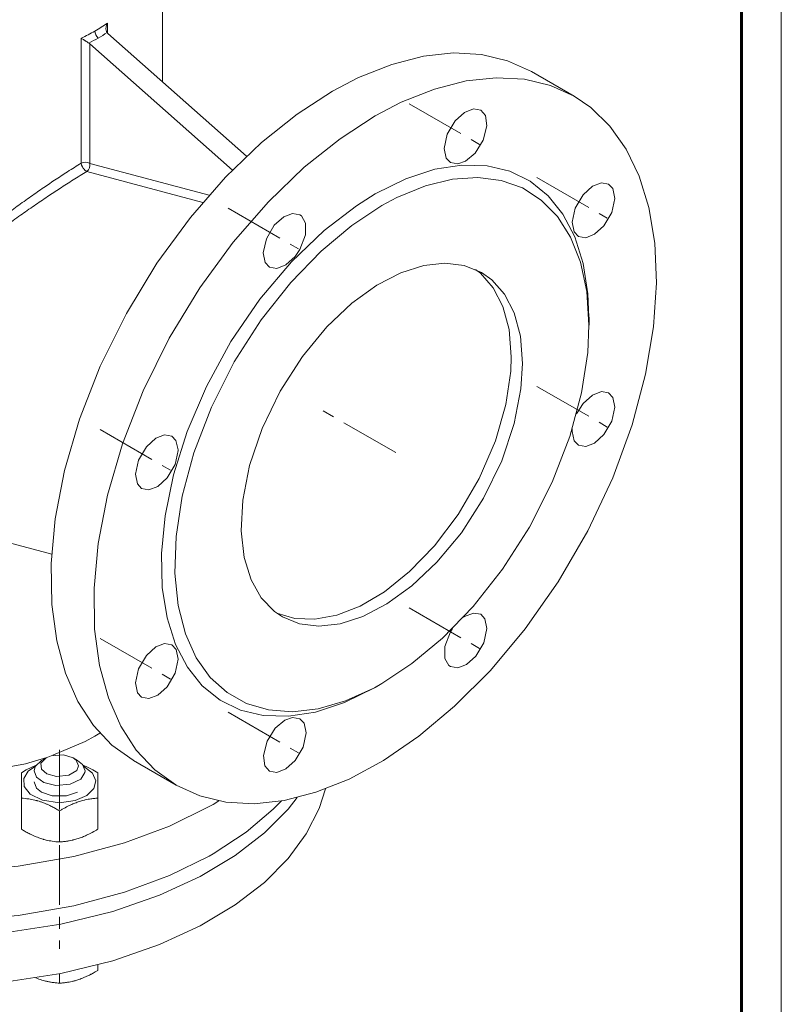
# Model space of a CAD drawing. Header units: millimetres. Extents: x 0 to 594, y 0 to 420.
# Tile 18 of 28: x 498 to 594, y 109 to 232. Entities that reach past the tile are written whole.
import ezdxf

# ---------------------------------------------------------------- set-up
doc = ezdxf.new("R2010")
doc.units = ezdxf.units.MM
for name, pattern in [('K5LT_AXLED', [12, 7.5, -1.5, 1.5, -1.5]), ('K5LT_BASIC', [0]), ('K5LT_THIN', [0])]:
    doc.linetypes.add(name, pattern=pattern)
doc.layers.add('Системный слой (1)', color=251, linetype='Continuous', true_color=0x6c6c6c)

# ---------------------------------------------------------------- blocks, each defined once
blk = doc.blocks.new('U181')
at = {"layer": 'Системный слой (1)', "color": 7, "linetype": 'K5LT_THIN', "lineweight": 18, "true_color": 0xffffff}
for p, q in [((551.74, 201.86), (549.08, 201.56)), ((554.17, 201.56), (551.74, 201.86)), ((546.21, 200.64), (543.18, 199.07)), ((549.08, 201.56), (546.21, 200.64)), ((556.32, 200.69), (554.17, 201.56)), ((557.63, 199.76), (556.32, 200.69)), ((559.23, 197.94), (557.63, 199.76)), ((543.18, 199.07), (540.05, 196.81)), ((560.44, 195.58), (559.23, 197.94)), ((540.05, 196.81), (536.9, 193.82)), ((561.22, 192.68), (560.44, 195.58)), ((536.9, 193.82), (533.83, 190.11)), ((561.5, 189.24), (561.22, 192.68)), ((533.83, 190.11), (531.05, 185.77)), ((561.29, 186.03), (561.5, 189.24)), ((531.05, 185.77), (528.77, 181.07)), ((560.44, 181.68), (561.29, 186.03)), ((528.77, 181.07), (527.2, 176.39)), ((558.87, 177.01), (560.44, 181.68)), ((527.2, 176.39), (526.35, 172.05)), ((556.59, 172.3), (558.87, 177.01)), ((553.81, 167.96), (556.59, 172.3)), ((526.35, 172.05), (526.15, 168.18)), ((526.15, 168.18), (526.52, 164.84)), ((550.74, 164.25), (553.81, 167.96)), ((526.52, 164.84), (527.38, 162.04)), ((547.59, 161.27), (550.74, 164.25)), ((527.38, 162.04), (528.67, 159.77)), ((544.46, 159.01), (547.59, 161.27)), ((528.67, 159.77), (530.33, 158.06)), ((541.43, 157.43), (544.46, 159.01)), ((530.33, 158.06), (531.32, 157.39)), ((531.32, 157.39), (533.47, 156.51)), ((538.56, 156.51), (541.43, 157.43)), ((533.47, 156.51), (535.9, 156.22)), ((535.9, 156.22), (538.56, 156.51))]:
    blk.add_line(p, q, dxfattribs=at)
blk = doc.blocks.new('U188')
at = {"layer": 'Системный слой (1)', "color": 7, "linetype": 'K5LT_THIN', "lineweight": 18, "true_color": 0xffffff}
for p, q in [((509.15, 231.3), (509.18, 231.55)), ((509.18, 231.55), (509.24, 231.79)), ((509.24, 231.79), (509.34, 232.03)), ((509.17, 231.13), (509.15, 231.3)), ((509.21, 230.97), (509.17, 231.13)), ((509.29, 230.83), (509.21, 230.97))]:
    blk.add_line(p, q, dxfattribs=at)
blk = doc.blocks.new('U192')
at = {"layer": 'Системный слой (1)', "color": 7, "linetype": 'K5LT_THIN', "lineweight": 18, "true_color": 0xffffff}
for p, q in [((554.41, 224.76), (550.42, 223.74)), ((558.18, 225.16), (554.41, 224.76)), ((561.72, 224.96), (558.18, 225.16)), ((564.99, 224.18), (561.72, 224.96)), ((567.97, 222.83), (564.99, 224.18)), ((550.42, 223.74), (546.25, 222.07)), ((570.06, 221.41), (567.97, 222.83)), ((546.25, 222.07), (542.97, 220.35)), ((542.97, 220.35), (538.56, 217.48)), ((572.46, 219.07), (570.06, 221.41)), ((574.51, 216.19), (572.46, 219.07)), ((538.56, 217.48), (534.07, 213.9)), ((576.15, 212.78), (574.51, 216.19)), ((534.07, 213.9), (529.57, 209.56)), ((577.37, 208.83), (576.15, 212.78)), ((529.57, 209.56), (525.15, 204.49)), ((578.11, 204.35), (577.37, 208.83)), ((525.15, 204.49), (520.94, 198.74)), ((578.32, 199.36), (578.11, 204.35)), ((577.96, 193.86), (578.32, 199.36)), ((520.94, 198.74), (517.1, 192.42)), ((576.95, 187.88), (577.96, 193.86)), ((517.1, 192.42), (513.82, 185.79)), ((575.25, 181.51), (576.95, 187.88)), ((513.82, 185.79), (511.21, 179.12)), ((572.82, 174.87), (575.25, 181.51)), ((511.21, 179.12), (509.33, 172.67)), ((569.68, 168.21), (572.82, 174.87)), ((509.33, 172.67), (508.16, 166.59)), ((565.96, 161.79), (569.68, 168.21)), ((508.16, 166.59), (507.65, 160.97)), ((507.65, 160.97), (507.73, 155.85)), ((561.83, 155.88), (565.96, 161.79)), ((507.73, 155.85), (508.35, 151.25)), ((557.45, 150.64), (561.83, 155.88)), ((508.35, 151.25), (509.46, 147.18)), ((552.96, 146.13), (557.45, 150.64)), ((509.46, 147.18), (511, 143.63)), ((548.46, 142.37), (552.96, 146.13)), ((511, 143.63), (512.96, 140.63)), ((544.02, 139.33), (548.46, 142.37)), ((512.96, 140.63), (515.28, 138.16)), ((539.69, 136.99), (544.02, 139.33)), ((515.28, 138.16), (517.94, 136.24)), ((517.94, 136.24), (517.97, 136.23)), ((517.97, 136.23), (520.95, 134.87)), ((535.52, 135.32), (539.69, 136.99)), ((531.53, 134.3), (535.52, 135.32)), ((520.95, 134.87), (524.22, 134.09)), ((524.22, 134.09), (527.76, 133.89)), ((527.76, 133.89), (531.53, 134.3))]:
    blk.add_line(p, q, dxfattribs=at)
blk = doc.blocks.new('U193')
at = {"layer": 'Системный слой (1)', "color": 7, "linetype": 'K5LT_THIN', "lineweight": 18, "true_color": 0xffffff}
for p, q in [((552.7, 212.41), (549.29, 211.57)), ((555.88, 212.63), (552.7, 212.41)), ((558.82, 212.25), (555.88, 212.63)), ((561.49, 211.3), (558.82, 212.25)), ((549.29, 211.57), (545.71, 210.1)), ((563.85, 209.78), (561.49, 211.3)), ((545.71, 210.1), (543.82, 209.09)), ((565.88, 207.71), (563.85, 209.78)), ((543.82, 209.09), (540.04, 206.58)), ((567.53, 205.1), (565.88, 207.71)), ((540.04, 206.58), (536.19, 203.36)), ((568.78, 201.95), (567.53, 205.1)), ((536.19, 203.36), (532.36, 199.4)), ((569.57, 198.27), (568.78, 201.95)), ((532.36, 199.4), (528.67, 194.71)), ((569.84, 194.06), (569.57, 198.27)), ((528.67, 194.71), (525.28, 189.42)), ((569.68, 190.62), (569.84, 194.06)), ((525.28, 189.42), (522.41, 183.75)), ((568.91, 185.54), (569.68, 190.62)), ((567.44, 180.05), (568.91, 185.54)), ((522.41, 183.75), (520.2, 178.02)), ((565.23, 174.33), (567.44, 180.05)), ((520.2, 178.02), (518.73, 172.54)), ((562.36, 168.66), (565.23, 174.33)), ((518.73, 172.54), (517.96, 167.46)), ((558.97, 163.36), (562.36, 168.66)), ((517.96, 167.46), (517.82, 162.87)), ((517.82, 162.87), (518.23, 158.79)), ((555.28, 158.68), (558.97, 163.36)), ((518.23, 158.79), (519.15, 155.25)), ((551.45, 154.72), (555.28, 158.68)), ((519.15, 155.25), (520.5, 152.24)), ((547.6, 151.5), (551.45, 154.72)), ((520.5, 152.24), (522.26, 149.77)), ((543.82, 148.99), (547.6, 151.5)), ((522.26, 149.77), (524.37, 147.85)), ((542.89, 148.47), (543.82, 148.99)), ((524.37, 147.85), (526.82, 146.48)), ((539.26, 146.82), (542.89, 148.47)), ((526.82, 146.48), (529.56, 145.67)), ((535.81, 145.83), (539.26, 146.82)), ((529.56, 145.67), (532.57, 145.45)), ((532.57, 145.45), (535.81, 145.83))]:
    blk.add_line(p, q, dxfattribs=at)
blk = doc.blocks.new('U194')
at = {"layer": 'Системный слой (1)', "color": 7, "linetype": 'K5LT_THIN', "lineweight": 18, "true_color": 0xffffff}
for p, q in [((549.04, 227.86), (545.05, 226.84)), ((552.81, 228.27), (549.04, 227.86)), ((556.34, 228.07), (552.81, 228.27)), ((559.62, 227.28), (556.34, 228.07)), ((545.05, 226.84), (540.87, 225.17)), ((562.6, 225.93), (559.62, 227.28)), ((540.87, 225.17), (537.6, 223.46)), ((537.6, 223.46), (533.18, 220.59)), ((533.18, 220.59), (528.69, 217)), ((528.69, 217), (524.19, 212.67)), ((524.19, 212.67), (519.77, 207.6)), ((519.77, 207.6), (515.56, 201.84)), ((515.56, 201.84), (511.73, 195.52)), ((511.73, 195.52), (508.44, 188.89)), ((508.44, 188.89), (505.83, 182.22)), ((505.83, 182.22), (503.96, 175.77)), ((503.96, 175.77), (502.79, 169.69)), ((502.79, 169.69), (502.28, 164.07)), ((502.28, 164.07), (502.36, 158.95)), ((502.36, 158.95), (502.98, 154.35)), ((502.98, 154.35), (504.08, 150.28)), ((504.08, 150.28), (505.63, 146.74)), ((505.63, 146.74), (507.58, 143.73)), ((507.58, 143.73), (509.9, 141.26)), ((509.9, 141.26), (512.57, 139.35)), ((512.57, 139.35), (512.6, 139.33))]:
    blk.add_line(p, q, dxfattribs=at)
blk = doc.blocks.new('U195')
at = {"layer": 'Системный слой (1)', "color": 7, "linetype": 'K5LT_THIN', "lineweight": 18, "true_color": 0xffffff}
for p, q in [((458.25, 177.73), (453.18, 175.35)), ((453.18, 175.35), (448.84, 172.7)), ((448.84, 172.7), (447.29, 171.57)), ((443.5, 168.19), (440.95, 165.12)), ((440.95, 165.12), (439.08, 161.95)), ((439.08, 161.95), (437.86, 158.72)), ((437.86, 158.72), (437.3, 155.46)), ((437.3, 155.46), (437.25, 154.22)), ((437.25, 154.22), (437.57, 150.96)), ((437.57, 150.96), (438.53, 147.73)), ((438.53, 147.73), (440.12, 144.57)), ((440.12, 144.57), (442.36, 141.51)), ((442.36, 141.51), (445.24, 138.56)), ((445.24, 138.56), (448.77, 135.78)), ((448.77, 135.78), (452.96, 133.21)), ((522.1, 133.52), (522.61, 133.8)), ((522.61, 133.8), (523.35, 134.24)), ((452.96, 133.21), (457.81, 130.88)), ((517.15, 131.08), (522.1, 133.52)), ((457.81, 130.88), (463.32, 128.87)), ((511.48, 128.96), (517.15, 131.08)), ((463.32, 128.87), (469.47, 127.24)), ((505.11, 127.25), (511.48, 128.96)), ((469.47, 127.24), (476.2, 126.06)), ((498.14, 126.04), (505.11, 127.25)), ((476.2, 126.06), (483.39, 125.44)), ((483.39, 125.44), (490.8, 125.42)), ((490.8, 125.42), (498.14, 126.04))]:
    blk.add_line(p, q, dxfattribs=at)
blk = doc.blocks.new('U196')
at = {"layer": 'Системный слой (1)', "color": 7, "linetype": 'K5LT_THIN', "lineweight": 18, "true_color": 0xffffff}
for p, q in [((437.25, 148.01), (437.57, 144.75)), ((437.57, 144.75), (438.53, 141.53)), ((438.53, 141.53), (440.12, 138.37)), ((440.12, 138.37), (442.36, 135.3)), ((442.36, 135.3), (445.24, 132.36)), ((530.17, 133.2), (531.19, 134.23)), ((526.75, 130.31), (530.17, 133.2)), ((445.24, 132.36), (448.77, 129.58)), ((522.61, 127.6), (526.75, 130.31)), ((448.77, 129.58), (452.96, 127)), ((522.1, 127.31), (522.61, 127.6)), ((452.96, 127), (457.81, 124.68)), ((517.15, 124.88), (522.1, 127.31)), ((457.81, 124.68), (463.32, 122.66)), ((511.48, 122.76), (517.15, 124.88)), ((463.32, 122.66), (469.47, 121.03)), ((505.11, 121.05), (511.48, 122.76)), ((469.47, 121.03), (476.2, 119.86)), ((498.14, 119.84), (505.11, 121.05)), ((476.2, 119.86), (483.39, 119.23)), ((483.39, 119.23), (490.8, 119.22)), ((490.8, 119.22), (498.14, 119.84))]:
    blk.add_line(p, q, dxfattribs=at)
blk = doc.blocks.new('U197')
at = {"layer": 'Системный слой (1)', "color": 7, "linetype": 'K5LT_THIN', "lineweight": 18, "true_color": 0xffffff}
for p, q in [((437.28, 147.03), (437.25, 146.05)), ((437.25, 146.05), (437.57, 142.79)), ((437.57, 142.79), (438.53, 139.57)), ((438.53, 139.57), (440.12, 136.41)), ((440.12, 136.41), (442.36, 133.34)), ((532.03, 133.2), (533.18, 134.65)), ((442.36, 133.34), (445.24, 130.4)), ((529.05, 130.21), (532.03, 133.2)), ((445.24, 130.4), (448.77, 127.62)), ((525.37, 127.37), (529.05, 130.21)), ((448.77, 127.62), (451.9, 125.64)), ((520.98, 124.74), (525.37, 127.37)), ((451.9, 125.64), (456.59, 123.25)), ((515.86, 122.38), (520.98, 124.74)), ((456.59, 123.25), (461.94, 121.16)), ((510.01, 120.35), (515.86, 122.38)), ((461.94, 121.16), (467.94, 119.42)), ((503.49, 118.75), (510.01, 120.35)), ((467.94, 119.42), (474.54, 118.13)), ((474.54, 118.13), (481.63, 117.37)), ((489.02, 117.2), (496.41, 117.67)), ((496.41, 117.67), (503.49, 118.75)), ((481.63, 117.37), (489.02, 117.2))]:
    blk.add_line(p, q, dxfattribs=at)
blk = doc.blocks.new('U198')
at = {"layer": 'Системный слой (1)', "color": 7, "linetype": 'K5LT_THIN', "lineweight": 18, "true_color": 0xffffff}
for p, q in [((437.25, 139.85), (437.57, 136.59)), ((437.57, 136.59), (438.53, 133.36)), ((535.95, 133.3), (536.74, 135.75)), ((438.53, 133.36), (440.12, 130.2)), ((534.32, 130.11), (535.95, 133.3)), ((440.12, 130.2), (442.36, 127.14)), ((532.03, 127), (534.32, 130.11)), ((442.36, 127.14), (445.24, 124.19)), ((529.05, 124), (532.03, 127)), ((445.24, 124.19), (448.77, 121.41)), ((525.37, 121.17), (529.05, 124)), ((448.77, 121.41), (451.9, 119.43)), ((520.98, 118.54), (525.37, 121.17)), ((451.9, 119.43), (456.59, 117.04)), ((515.86, 116.17), (520.98, 118.54)), ((456.59, 117.04), (461.94, 114.95)), ((510.01, 114.14), (515.86, 116.17)), ((461.94, 114.95), (467.94, 113.22)), ((503.49, 112.54), (510.01, 114.14)), ((467.94, 113.22), (474.54, 111.93)), ((474.54, 111.93), (481.63, 111.16)), ((489.02, 111), (496.41, 111.47)), ((496.41, 111.47), (503.49, 112.54)), ((481.63, 111.16), (489.02, 111))]:
    blk.add_line(p, q, dxfattribs=at)
blk = doc.blocks.new('U225')
at = {"layer": 'Системный слой (1)', "color": 7, "linetype": 'K5LT_THIN', "lineweight": 18, "true_color": 0xffffff}
for p, q in [((458.25, 154.22), (458.57, 151.74)), ((458.57, 151.74), (459.53, 149.31)), ((459.53, 149.31), (461.12, 146.96)), ((461.12, 146.96), (463.35, 144.73)), ((463.35, 144.73), (466.23, 142.68)), ((466.23, 142.68), (469.76, 140.86)), ((506.56, 141.72), (507.76, 142.38)), ((507.76, 142.38), (508.4, 142.76)), ((502.49, 139.97), (506.56, 141.72)), ((469.76, 140.86), (472.01, 139.97)), ((472.77, 139.71), (477.41, 138.47)), ((493.8, 137.91), (499.04, 138.92)), ((499.04, 138.92), (501.74, 139.71)), ((477.41, 138.47), (482.61, 137.69)), ((482.61, 137.69), (488.19, 137.48)), ((488.19, 137.48), (493.8, 137.91))]:
    blk.add_line(p, q, dxfattribs=at)
blk = doc.blocks.new('U228')
at = {"layer": 'Системный слой (1)', "color": 7, "linetype": 'K5LT_THIN', "lineweight": 18, "true_color": 0xffffff}
for p, q in [((556.21, 200.57), (555.59, 201.06)), ((557.81, 198.76), (556.21, 200.57)), ((559.03, 196.4), (557.81, 198.76)), ((559.81, 193.5), (559.03, 196.4)), ((560.08, 190.06), (559.81, 193.5)), ((560.02, 188.27), (560.08, 190.06)), ((559.41, 184.09), (560.02, 188.27)), ((558.09, 179.5), (559.41, 184.09)), ((556.05, 174.76), (558.09, 179.5)), ((553.42, 170.25), (556.05, 174.76)), ((550.43, 166.3), (553.42, 170.25)), ((547.29, 163.06), (550.43, 166.3)), ((544.14, 160.54), (547.29, 163.06)), ((541.07, 158.73), (544.14, 160.54)), ((538.14, 157.58), (541.07, 158.73)), ((530.63, 157.83), (532.89, 157.16)), ((535.4, 157.07), (538.14, 157.58)), ((532.89, 157.16), (535.4, 157.07))]:
    blk.add_line(p, q, dxfattribs=at)
blk = doc.blocks.new('U230')
at = {"layer": 'Системный слой (1)', "color": 7, "linetype": 'K5LT_THIN', "lineweight": 18, "true_color": 0xffffff}
for p, q in [((571.39, 211.95), (570.28, 211.52)), ((572.31, 211.78), (571.39, 211.95)), ((572.84, 211.22), (572.31, 211.78)), ((569.11, 210.45), (568.11, 208.77)), ((570.28, 211.52), (569.11, 210.45)), ((573.1, 209.99), (572.84, 211.22)), ((572.71, 208.22), (573.1, 209.99)), ((568.11, 208.77), (567.72, 206.99)), ((571.71, 206.53), (572.71, 208.22)), ((567.72, 206.99), (567.98, 205.77)), ((567.98, 205.77), (568.51, 205.2)), ((570.54, 205.47), (571.71, 206.53)), ((568.51, 205.2), (569.43, 205.04)), ((569.43, 205.04), (570.54, 205.47))]:
    blk.add_line(p, q, dxfattribs=at)
blk = doc.blocks.new('U231')
at = {"layer": 'Системный слой (1)', "color": 7, "linetype": 'K5LT_THIN', "lineweight": 18, "true_color": 0xffffff}
for p, q in [((515.41, 179.84), (514.23, 178.77)), ((516.52, 180.27), (515.41, 179.84)), ((517.43, 180.1), (516.52, 180.27)), ((517.95, 179.57), (517.43, 180.1)), ((518.22, 178.36), (517.95, 179.57)), ((514.23, 178.77), (513.23, 177.08)), ((517.83, 176.54), (518.22, 178.31)), ((518.22, 178.31), (518.22, 178.36)), ((513.23, 177.08), (512.85, 175.31)), ((516.84, 174.85), (517.83, 176.54)), ((512.85, 175.31), (513.1, 174.09)), ((515.66, 173.78), (516.84, 174.85)), ((513.1, 174.09), (513.63, 173.52)), ((513.63, 173.52), (514.55, 173.35)), ((514.55, 173.35), (515.66, 173.78))]:
    blk.add_line(p, q, dxfattribs=at)
blk = doc.blocks.new('U232')
at = {"layer": 'Системный слой (1)', "color": 7, "linetype": 'K5LT_THIN', "lineweight": 18, "true_color": 0xffffff}
for p, q in [((554.21, 157.43), (554.08, 157.35)), ((555.32, 157.86), (554.21, 157.43)), ((556.24, 157.7), (555.32, 157.86)), ((556.77, 157.13), (556.24, 157.7)), ((557.02, 155.91), (556.77, 157.13)), ((552.44, 155.5), (551.73, 153.66)), ((552.7, 155.92), (552.44, 155.5)), ((556.64, 154.13), (557.02, 155.91)), ((551.73, 153.66), (551.73, 152.16)), ((555.64, 152.45), (556.64, 154.13)), ((554.46, 151.38), (555.64, 152.45)), ((551.73, 152.16), (552.23, 151.26)), ((552.23, 151.26), (552.44, 151.12)), ((552.44, 151.12), (553.35, 150.95)), ((553.35, 150.95), (554.46, 151.38))]:
    blk.add_line(p, q, dxfattribs=at)
blk = doc.blocks.new('U233')
at = {"layer": 'Системный слой (1)', "color": 7, "linetype": 'K5LT_THIN', "lineweight": 18, "true_color": 0xffffff}
for p, q in [((532.59, 208.1), (531.48, 207.68)), ((533.51, 207.94), (532.59, 208.1)), ((531.48, 207.68), (530.3, 206.61)), ((533.71, 207.79), (533.51, 207.94)), ((534.22, 206.89), (533.71, 207.79)), ((534.21, 205.4), (534.22, 206.89)), ((530.3, 206.61), (529.31, 204.92)), ((529.31, 204.92), (528.92, 203.15)), ((533.51, 203.55), (534.21, 205.4)), ((528.92, 203.15), (529.17, 201.93)), ((532.91, 202.69), (533.51, 203.55)), ((529.17, 201.93), (529.71, 201.36)), ((531.73, 201.62), (532.91, 202.69)), ((529.71, 201.36), (530.62, 201.19)), ((530.62, 201.19), (531.73, 201.62))]:
    blk.add_line(p, q, dxfattribs=at)
blk = doc.blocks.new('U234')
at = {"layer": 'Системный слой (1)', "color": 7, "linetype": 'K5LT_THIN', "lineweight": 18, "true_color": 0xffffff}
for p, q in [((554.21, 220.8), (553.03, 219.73)), ((555.32, 221.23), (554.21, 220.8)), ((556.24, 221.06), (555.32, 221.23)), ((556.82, 220.39), (556.24, 221.06)), ((557.02, 219.1), (556.82, 220.39)), ((553.03, 219.73), (552.04, 218.05)), ((556.55, 217.29), (557.02, 219.1)), ((552.04, 218.05), (551.65, 216.27)), ((555.52, 215.66), (556.55, 217.29)), ((551.65, 216.27), (551.9, 215.05)), ((554.34, 214.67), (555.52, 215.66)), ((551.9, 215.05), (552.44, 214.48)), ((552.44, 214.48), (553.35, 214.32)), ((553.35, 214.32), (554.34, 214.67))]:
    blk.add_line(p, q, dxfattribs=at)
blk = doc.blocks.new('U235')
at = {"layer": 'Системный слой (1)', "color": 7, "linetype": 'K5LT_THIN', "lineweight": 18, "true_color": 0xffffff}
for p, q in [((531.61, 144.39), (530.43, 143.39)), ((532.59, 144.74), (531.61, 144.39)), ((533.51, 144.57), (532.59, 144.74)), ((534.04, 144.01), (533.51, 144.57)), ((534.29, 142.78), (534.04, 144.01)), ((530.43, 143.39), (529.39, 141.76)), ((533.91, 141.01), (534.29, 142.78)), ((529.39, 141.76), (528.93, 139.95)), ((528.93, 139.95), (529.12, 138.66)), ((532.91, 139.32), (533.91, 141.01)), ((529.12, 138.66), (529.71, 137.99)), ((531.73, 138.26), (532.91, 139.32)), ((529.71, 137.99), (530.62, 137.83)), ((530.62, 137.83), (531.73, 138.26))]:
    blk.add_line(p, q, dxfattribs=at)
blk = doc.blocks.new('U236')
at = {"layer": 'Системный слой (1)', "color": 7, "linetype": 'K5LT_THIN', "lineweight": 18, "true_color": 0xffffff}
for p, q in [((550.46, 213.65), (553.88, 214.18)), ((553.88, 214.18), (557.03, 214.09)), ((546.82, 212.46), (550.46, 213.65)), ((557.03, 214.09), (559.9, 213.4)), ((559.9, 213.4), (562.46, 212.14)), ((542.97, 210.55), (546.82, 212.46)), ((562.46, 212.14), (564.69, 210.33)), ((540.61, 209.07), (542.97, 210.55)), ((564.69, 210.33), (566.56, 208)), ((536.55, 205.95), (540.61, 209.07)), ((566.56, 208), (568.05, 205.15)), ((532.46, 202.01), (536.55, 205.95)), ((568.05, 205.15), (569.11, 201.81)), ((528.49, 197.31), (532.46, 202.01)), ((569.11, 201.81), (569.71, 197.99)), ((524.86, 191.99), (528.49, 197.31)), ((569.71, 197.99), (569.84, 195.04)), ((521.77, 186.35), (524.86, 191.99)), ((519.35, 180.69), (521.77, 186.35)), ((517.63, 175.22), (519.35, 180.69)), ((516.58, 170.09), (517.63, 175.22)), ((516.13, 165.36), (516.58, 170.09)), ((516.23, 161.07), (516.13, 165.36)), ((516.83, 157.25), (516.23, 161.07)), ((517.9, 153.9), (516.83, 157.25)), ((519.38, 151.06), (517.9, 153.9)), ((521.25, 148.72), (519.38, 151.06)), ((523.48, 146.92), (521.25, 148.72)), ((542.97, 148.5), (539.13, 146.6)), ((526.04, 145.66), (523.48, 146.92)), ((539.13, 146.6), (535.48, 145.41)), ((528.91, 144.97), (526.04, 145.66)), ((532.07, 144.88), (528.91, 144.97)), ((535.48, 145.41), (532.07, 144.88))]:
    blk.add_line(p, q, dxfattribs=at)
blk = doc.blocks.new('U237')
at = {"layer": 'Системный слой (1)', "color": 7, "linetype": 'K5LT_THIN', "lineweight": 18, "true_color": 0xffffff}
for p, q in [((515.41, 153.59), (514.23, 152.52)), ((516.52, 154.02), (515.41, 153.59)), ((517.43, 153.85), (516.52, 154.02)), ((517.97, 153.29), (517.43, 153.85)), ((514.23, 152.52), (513.23, 150.84)), ((518.22, 152.06), (517.97, 153.29)), ((517.83, 150.29), (518.22, 152.06)), ((513.23, 150.84), (512.85, 149.07)), ((516.84, 148.6), (517.83, 150.29)), ((512.85, 149.07), (513.1, 147.84)), ((515.66, 147.54), (516.84, 148.6)), ((513.1, 147.84), (513.63, 147.27)), ((514.55, 147.11), (515.66, 147.54)), ((513.63, 147.27), (514.55, 147.11))]:
    blk.add_line(p, q, dxfattribs=at)
blk = doc.blocks.new('U238')
at = {"layer": 'Системный слой (1)', "color": 7, "linetype": 'K5LT_THIN', "lineweight": 18, "true_color": 0xffffff}
for p, q in [((571.39, 185.7), (570.28, 185.27)), ((572.31, 185.54), (571.39, 185.7)), ((570.28, 185.27), (569.11, 184.21)), ((572.84, 184.97), (572.31, 185.54)), ((573.1, 183.74), (572.84, 184.97)), ((569.11, 184.21), (568.28, 182.91)), ((572.71, 181.97), (573.1, 183.74)), ((571.71, 180.29), (572.71, 181.97)), ((567.74, 181), (567.72, 180.69)), ((567.72, 180.69), (567.99, 179.49)), ((567.99, 179.49), (568.51, 178.96)), ((570.54, 179.22), (571.71, 180.29)), ((568.51, 178.96), (569.43, 178.79)), ((569.43, 178.79), (570.54, 179.22))]:
    blk.add_line(p, q, dxfattribs=at)
blk = doc.blocks.new('U243')
at = {"layer": 'Системный слой (1)', "color": 7, "linetype": 'K5LT_THIN', "lineweight": 18, "true_color": 0xffffff}
for p, q in [((502.28, 139.92), (501.63, 139.65)), ((503.83, 140.03), (502.28, 139.92)), ((505.02, 139.65), (503.83, 140.03)), ((501.63, 139.65), (500.98, 138.97)), ((500.98, 138.97), (501.04, 138.25)), ((505.41, 139.36), (505.02, 139.65)), ((505.72, 138.67), (505.41, 139.36)), ((505.49, 138.08), (505.72, 138.67)), ((501.04, 138.25), (501.71, 137.65)), ((501.71, 137.65), (502.94, 137.3)), ((502.94, 137.3), (504.49, 137.46)), ((504.49, 137.46), (505.49, 138.08))]:
    blk.add_line(p, q, dxfattribs=at)
blk = doc.blocks.new('U244')
at = {"layer": 'Системный слой (1)', "color": 7, "linetype": 'K5LT_THIN', "lineweight": 18, "true_color": 0xffffff}
for p, q in [((501.06, 139.33), (500.26, 138.55)), ((506.21, 138.82), (505.59, 139.33)), ((506.52, 138.02), (506.21, 138.82)), ((500.26, 138.55), (500.12, 138.02)), ((500.12, 138.02), (500.44, 137.22)), ((505.98, 136.99), (506.5, 137.8)), ((506.5, 137.8), (506.52, 138.02)), ((500.44, 137.22), (501.36, 136.56)), ((501.36, 136.56), (502.85, 136.19)), ((502.85, 136.19), (504.67, 136.34)), ((504.67, 136.34), (505.98, 136.99))]:
    blk.add_line(p, q, dxfattribs=at)
blk = doc.blocks.new('U245')
at = {"layer": 'Системный слой (1)', "color": 7, "linetype": 'K5LT_THIN', "lineweight": 18, "true_color": 0xffffff}
for p, q in [((500.36, 111.99), (500.55, 111.91)), ((500.55, 111.91), (500.73, 111.84)), ((500.73, 111.84), (500.92, 111.78))]:
    blk.add_line(p, q, dxfattribs=at)
blk = doc.blocks.new('U246')
at = {"layer": 'Системный слой (1)', "color": 7, "linetype": 'K5LT_THIN', "lineweight": 18, "true_color": 0xffffff}
for p, q in [((499.75, 138.45), (500.37, 138.73)), ((498.52, 137.78), (499.13, 138.14)), ((499.13, 138.14), (499.75, 138.45))]:
    blk.add_line(p, q, dxfattribs=at)
blk = doc.blocks.new('U247')
at = {"layer": 'Системный слой (1)', "color": 7, "linetype": 'K5LT_THIN', "lineweight": 18, "true_color": 0xffffff}
for p, q in [((506.28, 138.73), (506.9, 138.45)), ((506.9, 138.45), (507.52, 138.14)), ((507.52, 138.14), (508.12, 137.78))]:
    blk.add_line(p, q, dxfattribs=at)
blk = doc.blocks.new('U248')
at = {"layer": 'Системный слой (1)', "color": 7, "linetype": 'K5LT_THIN', "lineweight": 18, "true_color": 0xffffff}
for p, q in [((498.82, 137.04), (499.38, 137.97)), ((499.38, 137.97), (500.3, 138.62)), ((506.35, 138.62), (507.48, 137.73)), ((507.48, 137.73), (507.88, 136.75)), ((498.88, 136.05), (498.82, 137.04)), ((507.88, 136.75), (507.63, 135.78)), ((499.64, 135.1), (498.88, 136.05)), ((501.17, 134.33), (499.64, 135.1)), ((507.63, 135.78), (506.76, 134.91)), ((503.32, 134.01), (501.17, 134.33)), ((505.28, 134.27), (503.32, 134.01)), ((506.76, 134.91), (505.28, 134.27))]:
    blk.add_line(p, q, dxfattribs=at)
blk = doc.blocks.new('U249')
at = {"layer": 'Системный слой (1)', "color": 7, "linetype": 'K5LT_THIN', "lineweight": 18, "true_color": 0xffffff}
for p, q in [((500.12, 136.65), (500.44, 135.85)), ((500.44, 135.85), (501.06, 135.34)), ((501.06, 135.34), (502.41, 134.88)), ((504.2, 134.87), (505.59, 135.34)), ((502.41, 134.88), (504.2, 134.87))]:
    blk.add_line(p, q, dxfattribs=at)
blk = doc.blocks.new('U285')
at = {"color": 7, "linetype": 'K5LT_THIN', "lineweight": 18, "true_color": 0xffffff}
blk.add_line((594, 420), (594, 0), dxfattribs=at)
at = {"color": 143, "linetype": 'K5LT_BASIC', "lineweight": 60, "true_color": 0x33acca}
blk.add_line((589, 415), (589, 5), dxfattribs=at)

msp = doc.modelspace()

# ---------------------------------------------------------------- linework, layer by layer
at = {"layer": 'Системный слой (1)', "color": 7, "linetype": 'K5LT_THIN', "lineweight": 18, "true_color": 0xffffff}
for p, q in [((516.2516, 224.6418), (516.2516, 252.1963)), ((509.3426, 230.771), (509.3426, 232.0317)), ((526.8092, 215.2798), (509.3863, 230.7296)), ((506.0396, 214.4144), (506.0396, 230.1247)), ((507.1236, 214.3892), (507.1236, 229.4232)), ((525.0359, 213.5394), (507.1236, 229.4232)), ((567.9716, 222.8294), (562.5976, 225.932)), ((507.1236, 214.3892), (522.0995, 210.3764)), ((506.7526, 213.378), (521.3207, 209.4744)), ((569.8417, 194.0617), (569.8417, 195.0415)), ((493.8636, 167.5345), (502.3373, 165.2639)), ((543.8201, 148.9911), (542.9716, 148.5012)), ((501.6273, 139.6522), (501.0616, 139.3256)), ((505.0214, 139.6522), (505.587, 139.3256)), ((517.9716, 136.2268), (512.5976, 139.3295)), ((498.5243, 134.5843), (498.5243, 137.7843)), ((508.1243, 137.7843), (508.1243, 134.5843)), ((498.5243, 130.677), (498.5243, 134.5843)), ((508.1243, 130.677), (508.1243, 134.5843)), ((503.3243, 129.077), (503.3243, 132.9843)), ((508.1243, 113.6145), (508.1243, 112.9275)), ((503.3243, 112.511), (503.3243, 111.3275))]:
    msp.add_line(p, q, dxfattribs=at)
at = {"layer": 'Системный слой (1)', "color": 30, "linetype": 'K5LT_AXLED', "lineweight": 18, "true_color": 0xff8000}
for p, q in [((547.2307, 221.8749), (556.0688, 216.7722)), ((563.3034, 212.5953), (572.1415, 207.4926)), ((524.5004, 208.7516), (533.3385, 203.6489)), ((563.3034, 186.3487), (572.1415, 181.246)), ((545.5522, 178.0382), (535.8656, 183.6308)), ((508.4277, 180.9128), (517.2658, 175.8102)), ((547.2307, 158.51), (556.0688, 153.4073)), ((508.4277, 154.6662), (517.2658, 149.5635)), ((524.5004, 145.3866), (533.3385, 140.284)), ((503.3243, 140.6724), (503.3243, 115.6394))]:
    msp.add_line(p, q, dxfattribs=at)
at = {"layer": 'Системный слой (1)', "color": 7, "linetype": 'K5LT_THIN', "lineweight": 18, "true_color": 0xffffff}
for centre, major_axis, ratio, start_param, end_param in [((487.2516, 249.3774), (-28.265, 9.2701), 0.69983131, -3.70137398, -3.62074975), ((487.2516, 249.3774), (-28.265, 9.2701), 0.69983131, -3.78199821, -3.70137398), ((508.3234, 230.6919), (-0.4, 0.6928), 0.57735027, 0.78539816, 2.0943951), ((487.1052, 248.8309), (-29.0995, 9.204), 0.69790167, -3.70973144, -3.6555112), ((509.952, 231.0562), (-0.7812, 0.2471), 0.69790167, 0.80888912, 1.00265754), ((487.1052, 248.8309), (-29.0995, 9.204), 0.69790167, -3.76395168, -3.70973144), ((506.5579, 229.0966), (-0.7812, 0.2471), 0.69790167, 4.14425019, 4.33801861), ((506.5579, 214.0626), (-0.8, 0), 0.57735027, 3.92699082, 5.41716291), ((506.5579, 214.0626), (-0.2071, -0.7727), 0.70710678, 0.70191824, 2.18627604)]:
    msp.add_ellipse(centre, major_axis=major_axis, ratio=ratio, start_param=start_param, end_param=end_param, dxfattribs=at)
for points, knots in [([(507.0041, 229.5137), (506.9538, 229.5462), (506.8587, 229.6072), (506.7287, 229.6903), (506.6321, 229.7517), (506.5419, 229.8089), (506.4725, 229.8529), (506.3603, 229.9238), (506.2129, 230.0167), (506.0968, 230.0892), (506.0396, 230.1247)], [0, 0, 0, 0, 1.55675358, 2.84861273, 3.85198871, 4.49678985, 5.67144493, 6.10532736, 8.28069594, 11, 11, 11, 11]), ([(506.0396, 214.4144), (505.4807, 214.0716), (504.377, 213.3778), (502.7331, 212.3), (501.1145, 211.2023), (499.4765, 210.0574), (497.762, 208.8236), (495.9946, 207.5154), (494.1733, 206.1288), (492.3049, 204.6647), (490.3973, 203.1236), (488.4743, 201.5175), (486.5835, 199.8781), (484.7927, 198.2577), (483.1747, 196.7207), (481.7387, 195.2797), (480.5884, 194.0501), (479.7578, 193.1023), (479.3448, 192.6062), (479.1928, 192.4197)], [0, 0, 0, 0, 1.17364764, 2.26133181, 3.26309073, 4.34054017, 5.45275752, 6.61984518, 7.8448092, 9.13441498, 10.49350613, 11.92346062, 13.39785521, 14.86293858, 16.25714669, 17.51361194, 18.71185477, 19.51811085, 20, 20, 20, 20]), ([(506.7526, 213.378), (506.7225, 213.3895), (506.6772, 213.4121), (506.614, 213.4532), (506.5631, 213.4915), (506.5043, 213.5422), (506.4405, 213.6058), (506.3725, 213.6835), (506.3108, 213.7645), (506.2529, 213.8512), (506.2014, 213.9386), (506.1533, 214.0333), (506.1147, 214.1232), (506.0809, 214.2179), (506.0543, 214.315), (506.043, 214.3827), (506.0396, 214.4144)], [0, 0, 0, 0, 1.73216578, 2.52346487, 3.41559039, 4.461163, 5.66407502, 6.87063003, 8.24883817, 9.2833287, 10.51940368, 11.79053717, 13.02664164, 14.0577678, 15.56015984, 17, 17, 17, 17]), ([(506.7526, 213.378), (506.1894, 213.0358), (505.0755, 212.3446), (503.4123, 211.275), (501.7715, 210.1887), (500.1084, 209.0585), (498.3653, 207.8436), (496.5653, 206.5577), (494.7075, 205.1971), (492.7983, 203.7621), (490.8455, 202.2531), (488.8742, 200.6821), (486.9363, 199.0823), (485.105, 197.5074), (483.4598, 196.0237), (482.0056, 194.6394), (480.798, 193.4156), (479.8282, 192.3613), (479.2922, 191.7365), (479.0607, 191.4563)], [0, 0, 0, 0, 1.15179972, 2.2200418, 3.20401745, 4.26228704, 5.35541318, 6.50251354, 7.7079573, 8.97736803, 10.31702269, 11.72844446, 13.18288777, 14.62401682, 15.98851748, 17.20391086, 18.36718169, 19.27403269, 20, 20, 20, 20]), ([(503.3243, 132.9843), (503.1605, 133.0835), (502.9186, 133.2249), (502.5127, 133.4476), (502.1515, 133.6323), (501.8173, 133.7865), (501.5472, 133.9025), (501.2737, 134.0123), (500.9369, 134.1329), (500.6569, 134.22), (500.4153, 134.2879), (500.1582, 134.3537), (499.822, 134.4263), (499.2596, 134.5228), (498.8293, 134.5656), (498.5243, 134.5843)], [0, 0, 0, 0, 1.67981626, 2.46425431, 4.10062144, 5.2997801, 5.78516139, 6.77396186, 7.99981908, 9.10206657, 9.53045066, 10.38342183, 11.6431022, 12.86761361, 16, 16, 16, 16]), ([(508.1243, 134.5843), (507.9605, 134.5743), (507.7186, 134.5544), (507.369, 134.5132), (507.1278, 134.4778), (506.844, 134.4283), (506.6173, 134.3818), (506.3472, 134.3178), (506.0993, 134.2521), (505.8071, 134.1633), (505.5272, 134.0677), (505.2597, 133.9668), (505.0005, 133.8604), (504.7047, 133.7294), (504.2572, 133.5142), (503.7832, 133.2572), (503.437, 133.0525), (503.3243, 132.9843)], [0, 0, 0, 0, 1.88979329, 2.77228609, 3.97396019, 4.61319913, 5.96225261, 6.50830656, 7.62070709, 8.71525498, 9.7460926, 10.72175699, 11.68134955, 12.62902123, 14.02181603, 16.69800425, 18, 18, 18, 18]), ([(498.5243, 130.677), (498.6881, 130.5778), (498.93, 130.4364), (499.3359, 130.2136), (499.6972, 130.029), (500.0313, 129.8748), (500.3014, 129.7588), (500.5749, 129.6489), (500.9118, 129.5284), (501.1917, 129.4412), (501.4333, 129.3733), (501.6904, 129.3075), (502.0266, 129.2349), (502.589, 129.1385), (503.0193, 129.0956), (503.3243, 129.077)], [0, 0, 0, 0, 1.67981626, 2.46425431, 4.10062144, 5.2997801, 5.78516139, 6.77396186, 7.99981908, 9.10206657, 9.53045066, 10.38342183, 11.6431022, 12.86761361, 16, 16, 16, 16]), ([(503.3243, 129.077), (503.4881, 129.087), (503.73, 129.1068), (504.0796, 129.148), (504.3208, 129.1834), (504.6046, 129.2329), (504.8313, 129.2795), (505.1014, 129.3435), (505.3493, 129.4092), (505.6415, 129.498), (505.9214, 129.5936), (506.1889, 129.6944), (506.4482, 129.8009), (506.7439, 129.9319), (507.1914, 130.1471), (507.6655, 130.4041), (508.0116, 130.6087), (508.1243, 130.677)], [0, 0, 0, 0, 1.88979329, 2.77228609, 3.97396019, 4.61319913, 5.96225261, 6.50830656, 7.62070709, 8.71525498, 9.7460926, 10.72175699, 11.68134955, 12.62902123, 14.02181603, 16.69800425, 18, 18, 18, 18]), ([(505.7243, 111.7775), (505.8353, 111.8145), (506.0528, 111.8917), (506.4, 112.0298), (506.7796, 112.1976), (507.0952, 112.3527), (507.438, 112.5317), (507.749, 112.704), (508.0143, 112.8609), (508.1243, 112.9275)], [0, 0, 0, 0, 1.36520955, 2.67552596, 4.28569956, 6.0688171, 6.61385763, 8.58985194, 10, 10, 10, 10]), ([(500.9243, 111.7775), (501.0353, 111.7405), (501.2528, 111.6727), (501.6, 111.5793), (501.9796, 111.4941), (502.2952, 111.4388), (502.638, 111.3892), (502.949, 111.3542), (503.2143, 111.3343), (503.3243, 111.3275)], [0, 0, 0, 0, 1.36520955, 2.67552596, 4.28569956, 6.0688171, 6.61385763, 8.58985194, 10, 10, 10, 10]), ([(503.3243, 111.3275), (503.4841, 111.3373), (503.731, 111.3574), (504.0669, 111.397), (504.3105, 111.4325), (504.5841, 111.4794), (504.8972, 111.5434), (505.2932, 111.6422), (505.5724, 111.7268), (505.7243, 111.7775)], [0, 0, 0, 0, 2.04811613, 3.14539177, 4.2420772, 5.10601153, 6.56264268, 8.13114487, 10, 10, 10, 10])]:
    msp.add_open_spline(points, degree=3, knots=knots, dxfattribs=at)

# ---------------------------------------------------------------- block references
msp.add_blockref('U285', (0, 0))
at = {"layer": 'Системный слой (1)'}
for name in ['U188', 'U194', 'U192', 'U234', 'U236', 'U193', 'U230', 'U233', 'U181', 'U228', 'U238', 'U231', 'U195', 'U232', 'U225', 'U237', 'U196', 'U197', 'U235', 'U243', 'U198', 'U246', 'U244', 'U247', 'U248', 'U249', 'U245']:
    msp.add_blockref(name, (0, 0), dxfattribs=at)

doc.saveas('drawing.dxf')
